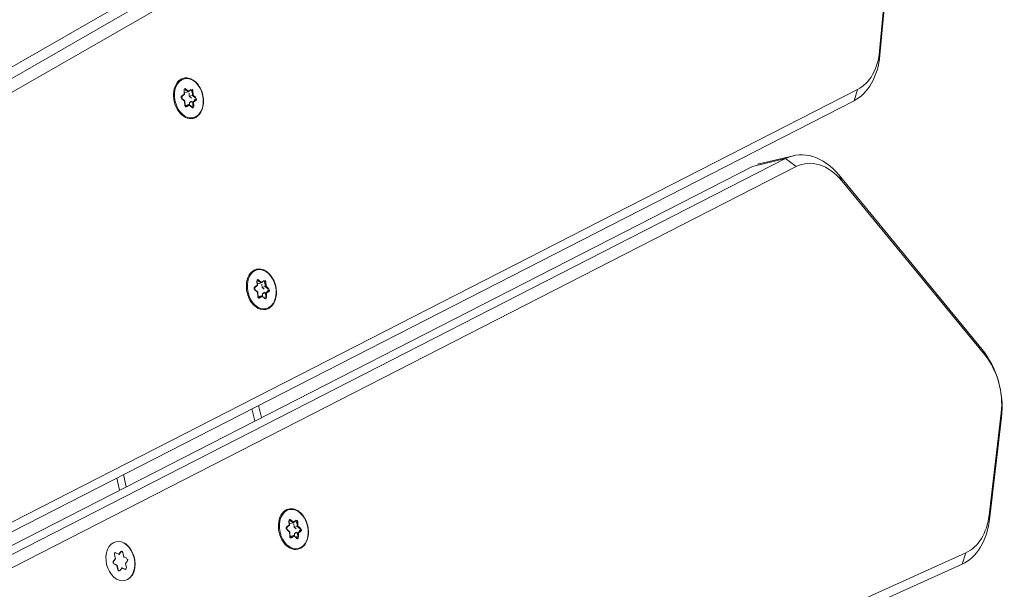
# Model space of a CAD drawing. Extents: x 5477758 to 5478338, y 5918274 to 5918502.
# Tile 111 of 121: x 5477952.148 to 5477952.434, y 5918463.244 to 5918463.409. Entities that reach past the tile are written whole.
import ezdxf

# ---------------------------------------------------------------- set-up
doc = ezdxf.new("R2010")
doc.units = 0
doc.layers.get('0').update_dxf_attribs({"color": 8, "linetype": 'CONTINUOUS', "lineweight": 13})
doc.layers.add('0_PROJEKTOWANE ZABAWKI', color=8, linetype='CONTINUOUS', lineweight=0)

# ---------------------------------------------------------------- blocks, each defined once
blk = doc.blocks.new('zw$CEC1')
for p, q in [((1049.405, -591.783), (1052.271, -592.728)), ((1061.405, -591.789), (1055.531, -594.697)), ((1055.703, -594.658), (1061.577, -591.751)), ((1061.577, -591.751), (1061.405, -591.789)), ((1063.324, -591.664), (1063.46, -591.687)), ((1063.324, -591.664), (1066.141, -592.679)), ((1066.277, -592.702), (1063.46, -591.687)), ((1052.398, -592.748), (1049.532, -591.803)), ((1052.271, -592.728), (1052.398, -592.748)), ((1066.141, -592.679), (1066.277, -592.702)), ((1053.226, -593.609), (1053.522, -593.784)), ((1053.226, -593.609), (1069.347, -658.257)), ((1069.643, -658.433), (1053.522, -593.784)), ((1067.052, -593.583), (1067.349, -593.766)), ((1067.052, -593.583), (1079.973, -658.59)), ((1080.27, -658.772), (1067.349, -593.766)), ((1055.703, -594.658), (1055.531, -594.697)), ((1054.678, -596.845), (1054.678, -595.855)), ((1055.004, -595.852), (1054.709, -596.101)), ((1070.451, -657.798), (1055.004, -595.852)), ((1059.793, -657.701), (1041.298, -596.174)), ((1054.709, -596.101), (1070.156, -658.047)), ((1054.709, -597.091), (1054.709, -596.101)), ((1041.004, -596.43), (1059.499, -657.957)), ((1070.156, -659.037), (1054.709, -597.091)), ((1059.499, -658.947), (1041.004, -597.42)), ((1054.762, -611.771), (1054.673, -611.835)), ((1054.684, -611.853), (1054.778, -611.784)), ((1054.727, -611.684), (1054.762, -611.771)), ((1054.778, -611.781), (1054.74, -611.689)), ((1054.777, -611.665), (1054.909, -611.689)), ((1054.777, -611.669), (1054.777, -611.665)), ((1054.778, -611.784), (1054.778, -611.88)), ((1054.904, -611.666), (1054.781, -611.645)), ((1054.815, -611.768), (1054.909, -611.784)), ((1054.992, -611.602), (1054.904, -611.666)), ((1054.909, -611.689), (1055.003, -611.62)), ((1054.909, -611.689), (1054.909, -611.784)), ((1054.909, -611.784), (1054.975, -611.735)), ((1055.003, -611.62), (1055.003, -611.623)), ((1055.053, -611.629), (1055.091, -611.721)), ((1055.053, -611.632), (1055.053, -611.629)), ((1055.064, -611.751), (1055.091, -611.816)), ((1055.103, -611.701), (1055.068, -611.615)), ((1055.091, -611.721), (1055.222, -611.744)), ((1055.091, -611.721), (1055.091, -611.816)), ((1055.091, -611.816), (1055.164, -611.829)), ((1055.226, -611.723), (1055.103, -611.701)), ((1055.239, -611.775), (1055.145, -611.843)), ((1055.159, -611.841), (1055.247, -611.776)), ((1055.194, -611.927), (1055.159, -611.841)), ((1055.222, -611.744), (1055.222, -611.748)), ((1054.684, -611.857), (1054.684, -611.853)), ((1054.695, -611.888), (1054.818, -611.91)), ((1054.827, -611.907), (1054.697, -611.884)), ((1054.758, -611.895), (1054.778, -611.88)), ((1054.818, -611.91), (1054.853, -611.996)), ((1054.867, -612.001), (1054.83, -611.909)), ((1055.013, -611.94), (1054.92, -612.008)), ((1054.929, -612.01), (1055.017, -611.945)), ((1055.143, -611.963), (1055.013, -611.94)), ((1055.017, -611.945), (1055.14, -611.967)), ((1055.142, -611.848), (1055.18, -611.941)), ((1055.142, -611.848), (1055.142, -611.941)), ((1055.18, -611.941), (1055.18, -611.944)), ((1049.102, -612.411), (1049.014, -612.476)), ((1061.726, -612.354), (1061.761, -612.44)), ((1061.778, -612.451), (1061.74, -612.359)), ((1061.777, -612.335), (1061.909, -612.358)), ((1061.777, -612.339), (1061.777, -612.335)), ((1061.904, -612.336), (1061.781, -612.314)), ((1061.992, -612.271), (1061.904, -612.336)), ((1061.909, -612.358), (1062.003, -612.289)), ((1061.909, -612.358), (1061.909, -612.454)), ((1061.909, -612.454), (1061.975, -612.405)), ((1062.003, -612.289), (1062.003, -612.293)), ((1062.053, -612.298), (1062.091, -612.39)), ((1062.053, -612.302), (1062.053, -612.298)), ((1062.103, -612.371), (1062.068, -612.285)), ((1062.091, -612.39), (1062.222, -612.413)), ((1062.091, -612.39), (1062.091, -612.486)), ((1062.226, -612.393), (1062.103, -612.371)), ((1062.222, -612.413), (1062.222, -612.417)), ((1048.872, -612.58), (1048.784, -612.645)), ((1048.794, -612.663), (1048.889, -612.594)), ((1048.794, -612.666), (1048.794, -612.663)), ((1048.805, -612.698), (1048.928, -612.719)), ((1048.937, -612.716), (1048.808, -612.694)), ((1048.837, -612.494), (1048.872, -612.58)), ((1048.888, -612.591), (1048.851, -612.499)), ((1048.868, -612.704), (1048.889, -612.689)), ((1048.887, -612.475), (1049.019, -612.498)), ((1048.887, -612.479), (1048.887, -612.475)), ((1048.889, -612.594), (1048.889, -612.689)), ((1049.014, -612.476), (1048.891, -612.454)), ((1048.926, -612.577), (1049.019, -612.594)), ((1049.019, -612.498), (1049.113, -612.429)), ((1049.019, -612.498), (1049.019, -612.594)), ((1049.019, -612.594), (1049.086, -612.545)), ((1049.113, -612.429), (1049.113, -612.433)), ((1049.164, -612.438), (1049.201, -612.53)), ((1049.164, -612.442), (1049.164, -612.438)), ((1049.174, -612.56), (1049.201, -612.626)), ((1049.213, -612.511), (1049.178, -612.425)), ((1049.201, -612.53), (1049.333, -612.554)), ((1049.201, -612.53), (1049.201, -612.626)), ((1049.201, -612.626), (1049.274, -612.639)), ((1049.336, -612.533), (1049.213, -612.511)), ((1049.253, -612.658), (1049.29, -612.75)), ((1049.253, -612.658), (1049.253, -612.75)), ((1049.349, -612.584), (1049.256, -612.652)), ((1049.269, -612.65), (1049.358, -612.586)), ((1049.304, -612.737), (1049.269, -612.65)), ((1049.333, -612.554), (1049.333, -612.557)), ((1058.591, -612.658), (1058.228, -612.658)), ((1061.761, -612.44), (1061.673, -612.505)), ((1061.684, -612.523), (1061.778, -612.454)), ((1061.684, -612.526), (1061.684, -612.523)), ((1061.695, -612.558), (1061.818, -612.579)), ((1061.827, -612.576), (1061.697, -612.553)), ((1061.758, -612.564), (1061.778, -612.549)), ((1061.778, -612.454), (1061.778, -612.549)), ((1061.815, -612.437), (1061.909, -612.454)), ((1061.818, -612.579), (1061.853, -612.666)), ((1061.867, -612.671), (1061.83, -612.579)), ((1062.013, -612.609), (1061.92, -612.678)), ((1061.929, -612.679), (1062.017, -612.614)), ((1062.143, -612.632), (1062.013, -612.609)), ((1062.017, -612.614), (1062.14, -612.636)), ((1062.064, -612.42), (1062.091, -612.486)), ((1062.091, -612.486), (1062.164, -612.499)), ((1062.142, -612.518), (1062.18, -612.61)), ((1062.142, -612.518), (1062.142, -612.61)), ((1062.239, -612.444), (1062.145, -612.512)), ((1062.159, -612.51), (1062.247, -612.446)), ((1062.194, -612.597), (1062.159, -612.51)), ((1062.18, -612.61), (1062.18, -612.614)), ((1048.928, -612.719), (1048.963, -612.806)), ((1048.977, -612.811), (1048.94, -612.719)), ((1049.123, -612.749), (1049.03, -612.818)), ((1049.039, -612.819), (1049.127, -612.754)), ((1049.253, -612.772), (1049.124, -612.749)), ((1049.127, -612.754), (1049.25, -612.776)), ((1049.29, -612.75), (1049.29, -612.754)), ((1058.281, -612.87), (1058.644, -612.87)), ((1059.66, -616.946), (1059.298, -616.946)), ((1059.35, -617.158), (1059.713, -617.158)), ((1061.46, -617.521), (1061.523, -617.599)), ((1061.539, -617.605), (1061.472, -617.522)), ((1061.627, -617.474), (1061.5, -617.474)), ((1061.691, -617.397), (1061.627, -617.474)), ((1061.832, -617.475), (1061.769, -617.397)), ((1061.959, -617.475), (1061.832, -617.475)), ((1061.986, -617.524), (1061.918, -617.607)), ((1061.933, -617.601), (1061.997, -617.523)), ((1061.523, -617.599), (1061.459, -617.677)), ((1061.631, -617.721), (1061.498, -617.72)), ((1061.498, -617.725), (1061.625, -617.725)), ((1061.625, -617.725), (1061.688, -617.803)), ((1061.699, -617.804), (1061.632, -617.722)), ((1061.822, -617.722), (1061.754, -617.805)), ((1061.765, -617.804), (1061.83, -617.726)), ((1061.957, -617.722), (1061.824, -617.722)), ((1061.83, -617.726), (1061.957, -617.727)), ((1061.996, -617.679), (1061.933, -617.601))]:
    blk.add_line(p, q)
for centre, major_axis, ratio, start_param, end_param in [((1062.552, -592.947), (-2, 0), 0.707107, 4.24115, 5.323254), ((1062.552, -592.735), (1.7, 0), 0.707107, 1.099557, 2.181662), ((1051.552, -593.818), (1.7, 0), 0.707107, 0.174533, 1.134464), ((1051.552, -594.03), (2, 0), 0.707107, 0.174533, 1.134464), ((1065.369, -593.75), (1.7, 0), 0.707107, 0.139626, 1.099557), ((1065.369, -593.962), (2, 0), 0.707107, 0.139626, 1.099557), ((1056.678, -595.643), (-1.7, 0), 0.707107, 5.323254, 6.457718), ((1056.678, -595.855), (-2, 0), 0.707107, 5.323254, 6.457718), ((1056.678, -596.845), (-2, 0), 0.707107, 0, 0.174533), ((1054.96, -611.82), (-0.6, 0), 0.707107, 0, 3.141593), ((1054.706, -611.857), (-0.045, 0), 0.707107, 5.515192, 7.609587), ((1054.673, -611.846), (-0.0089, 0.0121), 0.508626, 3.748748, 5.319544), ((1054.96, -611.82), (-0.25, 0), 0.707107, 0.095219, 0.407877), ((1054.77, -611.675), (-0.045, 0), 0.707107, 4.467995, 6.56239), ((1054.727, -611.695), (0.0139, 0.0056), 0.679724, 0, 1.301881), ((1054.77, -611.686), (-0.03, 0), 0.707107, 4.467995, 6.283185), ((1054.96, -611.82), (0.25, 0), 0.707107, 2.189614, 2.547433), ((1054.762, -611.781), (0.0166, -0.0047), 0.601017, 0.16912, 1.739916), ((1054.781, -611.655), (0.0026, 0.0148), 0.171098, 0.800479, 2.371275), ((1054.904, -611.677), (0.0037, -0.0158), 0.19164, 0.688736, 2.259533), ((1054.96, -611.82), (0.25, 0), 0.707107, 1.142416, 1.510388), ((1055.025, -611.624), (0.045, 0), 0.707107, 0.279204, 2.3736), ((1054.992, -611.612), (-0.0089, 0.0121), 0.508626, 3.748748, 5.319544), ((1055.025, -611.634), (0.03, 0), 0.707107, 0.279204, 2.3736), ((1055.068, -611.626), (-0.0139, -0.0056), 0.679724, 4.443473, 6.01427), ((1055.103, -611.712), (-0.0104, -0.0129), 0.462667, 4.192773, 5.763569), ((1055.159, -611.851), (-0.0166, 0.0047), 0.601017, 4.881509, 6.452305), ((1054.96, -611.82), (0.25, 0), 0.707107, 0.130169, 0.46319), ((1055.226, -611.734), (0.0026, 0.0148), 0.171098, 0.800479, 2.371275), ((1055.215, -611.765), (0.03, 0), 0.707107, 0, 1.326402), ((1055.215, -611.754), (0.045, 0), 0.707107, 5.515192, 7.609587), ((1055.247, -611.787), (-0.0089, 0.0121), 0.508626, 5.319544, 6.283185), ((1054.706, -611.868), (-0.03, 0), 0.707107, 5.515192, 6.283185), ((1054.695, -611.899), (0.0026, 0.0148), 0.171098, 0, 0.800479), ((1054.818, -611.921), (-0.0104, -0.0129), 0.462667, 2.890892, 4.192773), ((1054.853, -612.007), (0.0139, 0.0056), 0.679724, 0, 1.301881), ((1054.896, -611.987), (-0.045, 0), 0.707107, 0.279204, 2.3736), ((1054.96, -611.82), (-0.25, 0), 0.707107, 1.152569, 1.475438), ((1054.929, -612.02), (-0.0089, 0.0121), 0.508626, 5.319544, 6.283185), ((1055.017, -611.956), (0.0037, -0.0158), 0.19164, 2.259533, 3.223174), ((1054.96, -611.82), (-0.25, 0), 0.707107, 2.244927, 2.557585), ((1055.151, -611.936), (0.045, 0), 0.707107, 4.467995, 6.56239), ((1055.14, -611.977), (0.0026, 0.0148), 0.171098, 0, 0.800479), ((1055.194, -611.938), (-0.0139, -0.0056), 0.679724, 4.443473, 6.01427), ((1055.151, -611.946), (0.03, 0), 0.707107, 0, 0.279204), ((1049.135, -612.433), (0.045, 0), 0.707107, 0.279204, 2.3736), ((1049.102, -612.422), (-0.0089, 0.0121), 0.508626, 3.748748, 5.319544), ((1061.77, -612.345), (-0.045, 0), 0.707107, 4.467995, 6.56239), ((1061.726, -612.364), (0.0139, 0.0056), 0.679724, 0, 1.301881), ((1061.77, -612.356), (-0.03, 0), 0.707107, 4.467995, 6.283185), ((1061.96, -612.489), (0.25, 0), 0.707107, 2.189614, 2.547433), ((1061.781, -612.325), (0.0026, 0.0148), 0.171098, 0.800479, 2.371275), ((1061.904, -612.346), (0.0037, -0.0158), 0.19164, 0.688736, 2.259533), ((1061.96, -612.489), (0.25, 0), 0.707107, 1.142416, 1.510388), ((1062.024, -612.293), (0.045, 0), 0.707107, 0.279204, 2.3736), ((1061.992, -612.282), (-0.0089, 0.0121), 0.508626, 3.748748, 5.319544), ((1062.024, -612.304), (0.03, 0), 0.707107, 0.279204, 2.3736), ((1062.068, -612.295), (-0.0139, -0.0056), 0.679724, 4.443473, 6.01427), ((1062.103, -612.381), (-0.0104, -0.0129), 0.462667, 4.192773, 5.763569), ((1061.96, -612.489), (0.25, 0), 0.707107, 0.130169, 0.46319), ((1062.226, -612.403), (0.0026, 0.0148), 0.171098, 0.800479, 2.371275), ((1062.215, -612.434), (0.03, 0), 0.707107, 0, 1.326402), ((1062.215, -612.423), (0.045, 0), 0.707107, 5.515192, 7.609587), ((1049.071, -612.629), (-0.6, 0), 0.707107, 0, 3.141593), ((1048.816, -612.667), (-0.045, 0), 0.707107, 5.515192, 7.609587), ((1048.784, -612.655), (-0.0089, 0.0121), 0.508626, 3.748748, 5.319544), ((1048.816, -612.677), (-0.03, 0), 0.707107, 5.515192, 6.283185), ((1048.805, -612.708), (0.0026, 0.0148), 0.171098, 0, 0.800479), ((1049.071, -612.629), (-0.25, 0), 0.707107, 0.095219, 0.407877), ((1048.88, -612.485), (-0.045, 0), 0.707107, 4.467995, 6.56239), ((1048.837, -612.504), (0.0139, 0.0056), 0.679724, 0, 1.301881), ((1048.88, -612.496), (-0.03, 0), 0.707107, 4.467995, 6.283185), ((1049.071, -612.629), (0.25, 0), 0.707107, 2.189614, 2.547433), ((1048.872, -612.591), (0.0166, -0.0047), 0.601017, 0.16912, 1.739916), ((1048.891, -612.465), (0.0026, 0.0148), 0.171098, 0.800479, 2.371275), ((1049.014, -612.486), (0.0037, -0.0158), 0.19164, 0.688736, 2.259533), ((1049.071, -612.629), (0.25, 0), 0.707107, 1.142416, 1.510388), ((1049.135, -612.444), (0.03, 0), 0.707107, 0.279204, 2.3736), ((1049.178, -612.435), (-0.0139, -0.0056), 0.679724, 4.443473, 6.01427), ((1049.213, -612.522), (-0.0104, -0.0129), 0.462667, 4.192773, 5.763569), ((1049.269, -612.661), (-0.0166, 0.0047), 0.601017, 4.881509, 6.452305), ((1049.071, -612.629), (0.25, 0), 0.707107, 0.130169, 0.46319), ((1049.336, -612.543), (0.0026, 0.0148), 0.171098, 0.800479, 2.371275), ((1049.325, -612.574), (0.03, 0), 0.707107, 0, 1.326402), ((1049.325, -612.564), (0.045, 0), 0.707107, 5.515192, 7.609587), ((1049.358, -612.596), (-0.0089, 0.0121), 0.508626, 5.319544, 6.283185), ((1061.96, -612.489), (-0.6, 0), 0.707107, 0, 3.141593), ((1061.706, -612.527), (-0.045, 0), 0.707107, 5.515192, 7.609587), ((1061.673, -612.515), (-0.0089, 0.0121), 0.508626, 3.748748, 5.319544), ((1061.706, -612.537), (-0.03, 0), 0.707107, 5.515192, 6.283185), ((1061.695, -612.568), (0.0026, 0.0148), 0.171098, 0, 0.800479), ((1061.96, -612.489), (-0.25, 0), 0.707107, 0.095219, 0.407877), ((1061.761, -612.451), (0.0166, -0.0047), 0.601017, 0.16912, 1.739916), ((1061.818, -612.59), (-0.0104, -0.0129), 0.462667, 2.890892, 4.192773), ((1061.853, -612.676), (0.0139, 0.0056), 0.679724, 0, 1.301881), ((1061.896, -612.657), (-0.045, 0), 0.707107, 0.279204, 2.3736), ((1061.96, -612.489), (-0.25, 0), 0.707107, 1.152569, 1.475438), ((1061.929, -612.69), (-0.0089, 0.0121), 0.508626, 5.319544, 6.283185), ((1062.017, -612.625), (0.0037, -0.0158), 0.19164, 2.259533, 3.223174), ((1061.96, -612.489), (-0.25, 0), 0.707107, 2.244927, 2.557585), ((1062.151, -612.605), (0.045, 0), 0.707107, 4.467995, 6.56239), ((1062.14, -612.647), (0.0026, 0.0148), 0.171098, 0, 0.800479), ((1062.159, -612.521), (-0.0166, 0.0047), 0.601017, 4.881509, 6.452305), ((1062.194, -612.607), (-0.0139, -0.0056), 0.679724, 4.443473, 6.01427), ((1062.151, -612.616), (0.03, 0), 0.707107, 0, 0.279204), ((1062.247, -612.456), (-0.0089, 0.0121), 0.508626, 5.319544, 6.283185), ((1048.928, -612.73), (-0.0104, -0.0129), 0.462667, 2.890892, 4.192773), ((1048.963, -612.816), (0.0139, 0.0056), 0.679724, 0, 1.301881), ((1049.007, -612.797), (-0.045, 0), 0.707107, 0.279204, 2.3736), ((1049.071, -612.629), (-0.25, 0), 0.707107, 1.152569, 1.475438), ((1049.039, -612.83), (-0.0089, 0.0121), 0.508626, 5.319544, 6.283185), ((1049.127, -612.765), (0.0037, -0.0158), 0.19164, 2.259533, 3.223174), ((1049.071, -612.629), (-0.25, 0), 0.707107, 2.244927, 2.557585), ((1049.261, -612.745), (0.045, 0), 0.707107, 4.467995, 6.56239), ((1049.25, -612.787), (0.0026, 0.0148), 0.171098, 0, 0.800479), ((1049.304, -612.747), (-0.0139, -0.0056), 0.679724, 4.443473, 6.01427), ((1049.261, -612.756), (0.03, 0), 0.707107, 0, 0.279204), ((1061.499, -617.506), (-0.045, 0), 0.707107, 4.706885, 6.80128), ((1061.46, -617.532), (0.0117, 0.0094), 0.614309, 0, 1.110975), ((1061.5, -617.484), (0.0001, 0.015), 0.003892, 0.785406, 2.016365), ((1061.627, -617.485), (0.0069, -0.0148), 0.338898, 0.966256, 2.197215), ((1061.73, -617.413), (-0.045, 0), 0.707107, 3.659688, 5.754083), ((1061.691, -617.407), (-0.0116, 0.0096), 0.610417, 3.948877, 5.179836), ((1061.769, -617.408), (0.0117, 0.0094), 0.614309, 1.110975, 2.341935), ((1061.832, -617.486), (-0.0071, -0.0148), 0.345084, 4.089783, 5.320743), ((1061.959, -617.486), (0.0001, 0.015), 0.003892, 0.785406, 2.016365), ((1061.958, -617.507), (0.045, 0), 0.707107, 5.754083, 7.848478), ((1061.997, -617.534), (-0.0116, 0.0096), 0.610417, 5.179836, 6.283185), ((1061.498, -617.693), (-0.045, 0), 0.707107, 5.754083, 7.848478), ((1061.459, -617.687), (-0.0116, 0.0096), 0.610417, 3.948877, 5.179836), ((1061.498, -617.735), (0.0001, 0.015), 0.003892, 0, 0.785406), ((1061.523, -617.61), (-0.0173, 0.0001), 0.612367, 3.485243, 4.716202), ((1061.625, -617.736), (-0.0071, -0.0148), 0.345084, 2.978808, 4.089783), ((1061.688, -617.814), (0.0117, 0.0094), 0.614309, 0, 1.110975), ((1061.727, -617.787), (0.045, 0), 0.707107, 3.659688, 5.754083), ((1061.765, -617.814), (-0.0116, 0.0096), 0.610417, 5.179836, 6.283185), ((1061.83, -617.737), (0.0069, -0.0148), 0.338898, 2.197215, 3.300564), ((1061.933, -617.612), (-0.0173, 0.0001), 0.612367, 4.716202, 5.947162), ((1061.957, -617.695), (0.045, 0), 0.707107, 4.706885, 6.80128), ((1061.957, -617.737), (0.0001, 0.015), 0.003892, 0.000001, 0.785406), ((1061.996, -617.69), (0.0117, 0.0094), 0.614309, 1.110975, 2.341935)]:
    blk.add_ellipse(centre, major_axis=major_axis, ratio=ratio, start_param=start_param, end_param=end_param)
for centre in [(1054.96, -611.806), (1061.96, -612.475), (1049.071, -612.615), (1061.728, -617.6)]:
    blk.add_ellipse(centre, major_axis=(0.58, 0), ratio=0.707107)
for points, knots in [([(1054.36, -611.82), (1054.36, -611.775), (1054.37, -611.729), (1054.409, -611.643), (1054.439, -611.602), (1054.514, -611.529), (1054.56, -611.496), (1054.664, -611.443), (1054.723, -611.422), (1054.845, -611.395), (1054.91, -611.389), (1055.038, -611.391), (1055.102, -611.399), (1055.223, -611.43), (1055.28, -611.452), (1055.381, -611.509), (1055.425, -611.544), (1055.496, -611.621), (1055.523, -611.664), (1055.554, -611.745), (1055.56, -611.782), (1055.56, -611.82)], [6.038791, 6.038791, 6.038791, 6.038791, 6.34864, 6.34864, 6.66324, 6.66324, 6.984393, 6.984393, 7.307998, 7.307998, 7.63188, 7.63188, 7.955712, 7.955712, 8.279598, 8.279598, 8.603057, 8.603057, 8.923488, 8.923488, 9.180384, 9.180384, 9.180384, 9.180384]), ([(1054.74, -611.686), (1054.74, -611.686), (1054.74, -611.686), (1054.74, -611.687), (1054.74, -611.687), (1054.74, -611.687), (1054.74, -611.688), (1054.74, -611.688), (1054.74, -611.688), (1054.74, -611.689), (1054.74, -611.689), (1054.74, -611.689)], [0.2443943, 0.2443943, 0.2443943, 0.2443943, 0.3002352, 0.3002352, 0.3560761, 0.3560761, 0.411917, 0.411917, 0.4677579, 0.4677579, 0.5235988, 0.5235988, 0.5235988, 0.5235988]), ([(1055.239, -611.775), (1055.24, -611.774), (1055.241, -611.773), (1055.242, -611.772), (1055.243, -611.771), (1055.244, -611.769), (1055.244, -611.769), (1055.245, -611.767), (1055.245, -611.767), (1055.245, -611.766), (1055.245, -611.765), (1055.245, -611.765)], [2.6179939, 2.6179939, 2.6179939, 2.6179939, 2.7715925, 2.7715925, 2.9251911, 2.9251911, 3.0787897, 3.0787897, 3.2323883, 3.2323883, 3.385987, 3.385987, 3.385987, 3.385987]), ([(1054.676, -611.868), (1054.676, -611.869), (1054.676, -611.87), (1054.677, -611.872), (1054.677, -611.873), (1054.679, -611.876), (1054.681, -611.877), (1054.685, -611.88), (1054.687, -611.881), (1054.692, -611.883), (1054.694, -611.883), (1054.697, -611.884)], [0.244394, 0.244394, 0.244394, 0.244394, 0.509675, 0.509675, 0.774955, 0.774955, 1.040236, 1.040236, 1.305516, 1.305516, 1.570796, 1.570796, 1.570796, 1.570796]), ([(1054.867, -612.001), (1054.868, -612.003), (1054.869, -612.005), (1054.873, -612.008), (1054.875, -612.01), (1054.879, -612.012), (1054.882, -612.013), (1054.888, -612.014), (1054.891, -612.015), (1054.897, -612.015), (1054.9, -612.015), (1054.906, -612.014), (1054.909, -612.013), (1054.914, -612.011), (1054.917, -612.01), (1054.919, -612.009), (1054.919, -612.008), (1054.92, -612.008)], [0.523599, 0.523599, 0.523599, 0.523599, 0.927172, 0.927172, 1.204378, 1.204378, 1.47422, 1.47422, 1.746688, 1.746688, 2.021391, 2.021391, 2.295276, 2.295276, 2.566083, 2.566083, 2.617994, 2.617994, 2.617994, 2.617994]), ([(1055.143, -611.963), (1055.146, -611.963), (1055.149, -611.963), (1055.155, -611.963), (1055.158, -611.963), (1055.164, -611.961), (1055.167, -611.961), (1055.172, -611.958), (1055.174, -611.957), (1055.177, -611.954), (1055.178, -611.953), (1055.18, -611.95), (1055.181, -611.949), (1055.181, -611.947), (1055.181, -611.947), (1055.181, -611.946)], [1.570796, 1.570796, 1.570796, 1.570796, 1.844329, 1.844329, 2.119118, 2.119118, 2.392017, 2.392017, 2.661992, 2.661992, 2.936562, 2.936562, 3.253095, 3.253095, 3.385987, 3.385987, 3.385987, 3.385987]), ([(1061.36, -612.489), (1061.36, -612.444), (1061.37, -612.399), (1061.409, -612.313), (1061.439, -612.272), (1061.514, -612.198), (1061.56, -612.165), (1061.664, -612.112), (1061.722, -612.092), (1061.845, -612.065), (1061.909, -612.058), (1062.038, -612.06), (1062.102, -612.069), (1062.222, -612.1), (1062.28, -612.122), (1062.381, -612.179), (1062.425, -612.213), (1062.496, -612.29), (1062.523, -612.333), (1062.553, -612.414), (1062.56, -612.452), (1062.56, -612.489)], [6.038791, 6.038791, 6.038791, 6.038791, 6.34864, 6.34864, 6.66324, 6.66324, 6.984393, 6.984393, 7.307998, 7.307998, 7.63188, 7.63188, 7.955712, 7.955712, 8.279598, 8.279598, 8.603057, 8.603057, 8.923488, 8.923488, 9.180384, 9.180384, 9.180384, 9.180384]), ([(1048.471, -612.629), (1048.471, -612.584), (1048.481, -612.539), (1048.52, -612.453), (1048.549, -612.412), (1048.624, -612.338), (1048.67, -612.305), (1048.774, -612.252), (1048.833, -612.232), (1048.955, -612.205), (1049.02, -612.198), (1049.148, -612.2), (1049.212, -612.209), (1049.333, -612.24), (1049.39, -612.262), (1049.491, -612.319), (1049.536, -612.353), (1049.607, -612.43), (1049.634, -612.473), (1049.664, -612.554), (1049.671, -612.592), (1049.671, -612.629)], [6.038791, 6.038791, 6.038791, 6.038791, 6.34864, 6.34864, 6.66324, 6.66324, 6.984393, 6.984393, 7.307998, 7.307998, 7.63188, 7.63188, 7.955712, 7.955712, 8.279598, 8.279598, 8.603057, 8.603057, 8.923488, 8.923488, 9.180384, 9.180384, 9.180384, 9.180384]), ([(1061.74, -612.356), (1061.74, -612.356), (1061.74, -612.356), (1061.74, -612.356), (1061.74, -612.357), (1061.74, -612.357), (1061.74, -612.357), (1061.74, -612.358), (1061.74, -612.358), (1061.74, -612.358), (1061.74, -612.358), (1061.74, -612.359)], [0.2443943, 0.2443943, 0.2443943, 0.2443943, 0.3002352, 0.3002352, 0.3560761, 0.3560761, 0.411917, 0.411917, 0.4677579, 0.4677579, 0.5235988, 0.5235988, 0.5235988, 0.5235988]), ([(1048.786, -612.677), (1048.786, -612.678), (1048.786, -612.679), (1048.787, -612.681), (1048.788, -612.683), (1048.79, -612.685), (1048.791, -612.687), (1048.795, -612.689), (1048.797, -612.69), (1048.802, -612.692), (1048.805, -612.693), (1048.808, -612.694)], [0.244394, 0.244394, 0.244394, 0.244394, 0.509675, 0.509675, 0.774955, 0.774955, 1.040236, 1.040236, 1.305516, 1.305516, 1.570796, 1.570796, 1.570796, 1.570796]), ([(1048.85, -612.496), (1048.85, -612.496), (1048.85, -612.496), (1048.85, -612.496), (1048.85, -612.497), (1048.85, -612.497), (1048.85, -612.497), (1048.85, -612.498), (1048.85, -612.498), (1048.85, -612.498), (1048.851, -612.499), (1048.851, -612.499)], [0.2443943, 0.2443943, 0.2443943, 0.2443943, 0.3002352, 0.3002352, 0.3560761, 0.3560761, 0.411917, 0.411917, 0.4677579, 0.4677579, 0.5235988, 0.5235988, 0.5235988, 0.5235988]), ([(1049.349, -612.584), (1049.35, -612.583), (1049.351, -612.583), (1049.352, -612.581), (1049.353, -612.58), (1049.354, -612.579), (1049.354, -612.578), (1049.355, -612.577), (1049.355, -612.576), (1049.355, -612.575), (1049.355, -612.575), (1049.355, -612.574)], [2.6179939, 2.6179939, 2.6179939, 2.6179939, 2.7715925, 2.7715925, 2.9251911, 2.9251911, 3.0787897, 3.0787897, 3.2323883, 3.2323883, 3.385987, 3.385987, 3.385987, 3.385987]), ([(1061.676, -612.537), (1061.676, -612.538), (1061.676, -612.539), (1061.677, -612.541), (1061.677, -612.543), (1061.679, -612.545), (1061.681, -612.547), (1061.684, -612.549), (1061.687, -612.55), (1061.692, -612.552), (1061.694, -612.553), (1061.697, -612.553)], [0.244394, 0.244394, 0.244394, 0.244394, 0.509675, 0.509675, 0.774955, 0.774955, 1.040236, 1.040236, 1.305516, 1.305516, 1.570796, 1.570796, 1.570796, 1.570796]), ([(1061.867, -612.671), (1061.868, -612.672), (1061.869, -612.674), (1061.873, -612.678), (1061.875, -612.679), (1061.879, -612.681), (1061.882, -612.682), (1061.888, -612.684), (1061.891, -612.684), (1061.897, -612.684), (1061.9, -612.684), (1061.906, -612.683), (1061.909, -612.683), (1061.914, -612.681), (1061.917, -612.68), (1061.919, -612.678), (1061.919, -612.678), (1061.92, -612.678)], [0.523599, 0.523599, 0.523599, 0.523599, 0.927172, 0.927172, 1.204378, 1.204378, 1.47422, 1.47422, 1.746688, 1.746688, 2.021391, 2.021391, 2.295276, 2.295276, 2.566083, 2.566083, 2.617994, 2.617994, 2.617994, 2.617994]), ([(1062.143, -612.632), (1062.146, -612.633), (1062.149, -612.633), (1062.155, -612.633), (1062.158, -612.632), (1062.164, -612.631), (1062.167, -612.63), (1062.172, -612.628), (1062.174, -612.627), (1062.177, -612.624), (1062.178, -612.623), (1062.18, -612.62), (1062.181, -612.618), (1062.181, -612.617), (1062.181, -612.616), (1062.181, -612.616)], [1.570796, 1.570796, 1.570796, 1.570796, 1.844329, 1.844329, 2.119118, 2.119118, 2.392017, 2.392017, 2.661992, 2.661992, 2.936562, 2.936562, 3.253095, 3.253095, 3.385987, 3.385987, 3.385987, 3.385987]), ([(1062.239, -612.444), (1062.24, -612.443), (1062.24, -612.443), (1062.242, -612.441), (1062.243, -612.44), (1062.244, -612.439), (1062.244, -612.438), (1062.245, -612.437), (1062.245, -612.436), (1062.245, -612.435), (1062.245, -612.435), (1062.245, -612.434)], [2.6179939, 2.6179939, 2.6179939, 2.6179939, 2.7715925, 2.7715925, 2.9251911, 2.9251911, 3.0787897, 3.0787897, 3.2323883, 3.2323883, 3.385987, 3.385987, 3.385987, 3.385987]), ([(1048.977, -612.811), (1048.978, -612.812), (1048.979, -612.814), (1048.983, -612.818), (1048.985, -612.819), (1048.99, -612.821), (1048.992, -612.822), (1048.998, -612.824), (1049.001, -612.824), (1049.007, -612.825), (1049.01, -612.824), (1049.017, -612.823), (1049.019, -612.823), (1049.025, -612.821), (1049.027, -612.82), (1049.029, -612.818), (1049.03, -612.818), (1049.03, -612.818)], [0.523599, 0.523599, 0.523599, 0.523599, 0.927172, 0.927172, 1.204378, 1.204378, 1.47422, 1.47422, 1.746688, 1.746688, 2.021391, 2.021391, 2.295276, 2.295276, 2.566083, 2.566083, 2.617994, 2.617994, 2.617994, 2.617994]), ([(1049.253, -612.772), (1049.256, -612.773), (1049.259, -612.773), (1049.265, -612.773), (1049.269, -612.772), (1049.274, -612.771), (1049.277, -612.77), (1049.282, -612.768), (1049.284, -612.767), (1049.287, -612.764), (1049.289, -612.763), (1049.29, -612.76), (1049.291, -612.759), (1049.291, -612.757), (1049.291, -612.756), (1049.291, -612.756)], [1.570796, 1.570796, 1.570796, 1.570796, 1.844329, 1.844329, 2.119118, 2.119118, 2.392017, 2.392017, 2.661992, 2.661992, 2.936562, 2.936562, 3.253095, 3.253095, 3.385987, 3.385987, 3.385987, 3.385987]), ([(1061.24, -617.363), (1061.241, -617.362), (1061.242, -617.361), (1061.281, -617.323), (1061.328, -617.29), (1061.432, -617.237), (1061.49, -617.217), (1061.613, -617.19), (1061.677, -617.183), (1061.805, -617.185), (1061.869, -617.194), (1061.99, -617.224), (1062.047, -617.247), (1062.143, -617.3), (1062.183, -617.33), (1062.216, -617.363)], [1.657173, 1.657173, 1.657173, 1.657173, 1.666143, 1.666143, 1.987295, 1.987295, 2.310901, 2.310901, 2.634783, 2.634783, 2.958614, 2.958614, 3.282501, 3.282501, 3.567807, 3.567807, 3.567807, 3.567807]), ([(1061.47, -617.52), (1061.471, -617.521), (1061.471, -617.521), (1061.471, -617.521), (1061.472, -617.522), (1061.472, -617.522)], [5.6028587, 5.6028587, 5.6028587, 5.6028587, 5.6559675, 5.6559675, 5.7595865, 5.7595865, 5.7595865, 5.7595865]), ([(1061.986, -617.524), (1061.986, -617.524), (1061.986, -617.523), (1061.987, -617.523), (1061.987, -617.522), (1061.987, -617.522)], [1.5707963, 1.5707963, 1.5707963, 1.5707963, 1.6766168, 1.6766168, 1.7385318, 1.7385318, 1.7385318, 1.7385318]), ([(1061.469, -617.708), (1061.47, -617.709), (1061.471, -617.71), (1061.473, -617.713), (1061.475, -617.714), (1061.48, -617.717), (1061.482, -617.718), (1061.488, -617.719), (1061.491, -617.72), (1061.495, -617.72), (1061.496, -617.72), (1061.498, -617.72)], [5.602859, 5.602859, 5.602859, 5.602859, 5.867609, 5.867609, 6.149943, 6.149943, 6.419835, 6.419835, 6.691677, 6.691677, 6.806784, 6.806784, 6.806784, 6.806784]), ([(1061.699, -617.804), (1061.7, -617.806), (1061.702, -617.807), (1061.706, -617.81), (1061.708, -617.811), (1061.714, -617.813), (1061.716, -617.814), (1061.722, -617.815), (1061.726, -617.815), (1061.732, -617.815), (1061.735, -617.814), (1061.741, -617.813), (1061.743, -617.812), (1061.748, -617.81), (1061.75, -617.808), (1061.752, -617.806), (1061.753, -617.805), (1061.754, -617.805)], [5.759587, 5.759587, 5.759587, 5.759587, 6.058573, 6.058573, 6.32965, 6.32965, 6.600429, 6.600429, 6.874265, 6.874265, 7.148987, 7.148987, 7.421506, 7.421506, 7.691352, 7.691352, 7.853982, 7.853982, 7.853982, 7.853982]), ([(1061.957, -617.722), (1061.96, -617.722), (1061.963, -617.722), (1061.969, -617.721), (1061.972, -617.72), (1061.977, -617.718), (1061.979, -617.716), (1061.982, -617.714), (1061.984, -617.712), (1061.985, -617.711), (1061.985, -617.71), (1061.986, -617.709)], [0.523599, 0.523599, 0.523599, 0.523599, 0.798406, 0.798406, 1.071685, 1.071685, 1.341892, 1.341892, 1.61484, 1.61484, 1.738532, 1.738532, 1.738532, 1.738532])]:
    blk.add_open_spline(points, degree=3, knots=knots)

msp = doc.modelspace()

# ---------------------------------------------------------------- block references
at = {"layer": '0_PROJEKTOWANE ZABAWKI', "xscale": 0.009981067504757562, "yscale": 0.009981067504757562, "zscale": 0.009981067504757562, "rotation": 283.0720937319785}
msp.add_blockref('zw$CEC1', (5477955.78541, 5918474.9692), dxfattribs=at)

doc.saveas('drawing.dxf')
